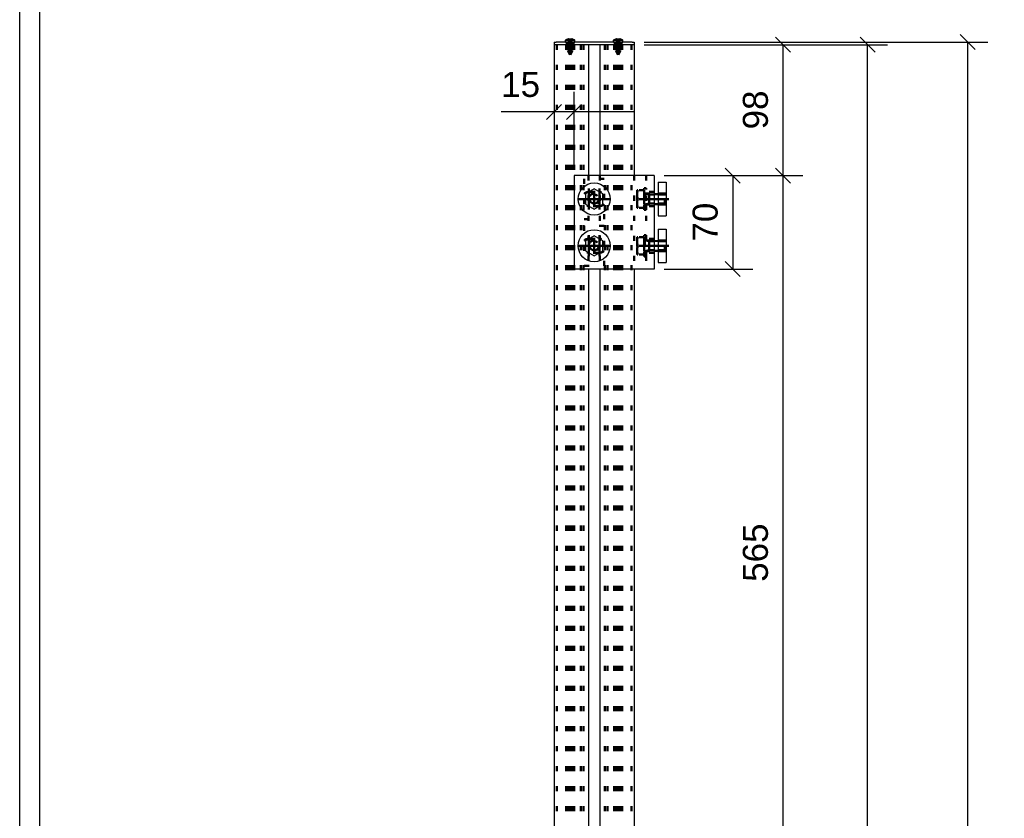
# Model space of a CAD drawing. Header units: millimetres. Extents: x -11 to 409, y -459 to -162.
# Tile 9 of 23: x -6 to 92, y -311 to -231. Entities that reach past the tile are written whole.
import ezdxf

# ---------------------------------------------------------------- set-up
doc = ezdxf.new("R2010")
doc.units = ezdxf.units.MM
doc.linetypes.add('DOT', pattern=[2, 0.5, -1.5])
doc.linetypes.add('STRICHPUNKT2', pattern=[18.5, 10, -4, 0.5, -4])
doc.layers.get('0').update_dxf_attribs({"linetype": 'CONTINUOUS'})
for name, color, linetype in [('DIM49', 4, 'CONTINUOUS'), ('LE_RED', 1, 'CONTINUOUS'), ('TXT_DIM49', 2, 'CONTINUOUS')]:
    doc.layers.add(name, color=color, linetype=linetype)
doc.layers.add('LE_ALL', color=7, linetype='CONTINUOUS', lineweight=50)
doc.styles.add('ARIAL', font='arial.ttf')

# ---------------------------------------------------------------- blocks, each defined once
blk = doc.blocks.new('DINA3_00002', base_point=(401.533, -452.238))
blk.add_line((-4.467, -452.238), (-4.467, -169.238))
blk.add_lwpolyline([(-6.467, -454.238), (-6.467, -167.238), (403.533, -167.238)])
blk = doc.blocks.new('_ZBL0002_00001')
blk.add_blockref('DINA3_00002', (401.533, -452.238))
blk = doc.blocks.new('_D3', base_point=(68.203, -241.979))
at = {"layer": 'DIM49', "color": 1}
for p, q in [((70.453, -234.278), (68.953, -232.778)), ((55.865, -233.528), (71.703, -233.528)), ((69.703, -233.528), (69.703, -246.59)), ((57.865, -246.59), (71.703, -246.59)), ((68.953, -245.84), (70.453, -247.34))]:
    blk.add_line(p, q, dxfattribs=at)
at = {"layer": 'TXT_DIM49', "style": 'ARIAL'}
blk.add_text('98', height=2.5, rotation=90.00021, dxfattribs=at).set_placement((68.203, -241.979))
blk = doc.blocks.new('_D4', base_point=(68.203, -287.137))
at = {"layer": 'DIM49', "color": 1}
for p, q in [((57.865, -246.59), (71.703, -246.59)), ((70.453, -247.34), (68.953, -245.84)), ((69.703, -246.59), (69.703, -321.923)), ((68.953, -321.173), (70.453, -322.673)), ((57.865, -321.923), (71.703, -321.923))]:
    blk.add_line(p, q, dxfattribs=at)
at = {"layer": 'TXT_DIM49', "style": 'ARIAL'}
blk.add_text('565', height=2.5, rotation=90.00021, dxfattribs=at).set_placement((68.203, -287.137))
blk = doc.blocks.new('Profiel 60x60_00451', base_point=(53.398, -233.528))
for p, q in [((46.865, -233.528), (46.865, -424.594)), ((50.298, -233.528), (46.865, -233.528)), ((51.431, -233.528), (50.298, -233.528)), ((54.865, -233.528), (51.431, -233.528))]:
    blk.add_line(p, q)
for points in [[(50.298, -233.528), (50.298, -246.59)], [(51.431, -233.528), (51.431, -246.59)], [(54.865, -233.528), (54.865, -246.59)], [(50.298, -255.924), (50.298, -321.923)], [(51.431, -255.924), (51.431, -321.923)], [(54.865, -255.924), (54.865, -321.923)]]:
    blk.add_lwpolyline(points)
at = {"layer": 'LE_ALL', "color": 3, "linetype": 'DOT'}
for p, q in [((47.131, -233.528), (47.131, -424.594)), ((47.131, -233.528), (47.131, -424.594)), ((48.062, -233.528), (48.062, -424.594)), ((48.211, -233.528), (48.211, -424.594)), ((48.265, -233.528), (48.265, -424.594)), ((48.331, -233.528), (48.331, -424.594)), ((48.44, -233.528), (48.44, -424.594)), ((48.545, -233.528), (48.545, -424.594)), ((48.557, -233.528), (48.557, -424.594)), ((48.598, -233.528), (48.598, -424.594)), ((48.631, -233.528), (48.631, -424.594)), ((48.878, -233.528), (48.878, -424.594)), ((49.531, -233.528), (49.531, -424.594)), ((49.798, -233.528), (49.798, -424.594)), ((51.931, -233.528), (51.931, -424.594)), ((52.198, -233.528), (52.198, -424.594)), ((52.851, -233.528), (52.851, -424.594)), ((53.098, -233.528), (53.098, -424.594)), ((53.131, -233.528), (53.131, -424.594)), ((53.172, -233.528), (53.172, -424.594)), ((53.185, -233.528), (53.185, -424.594)), ((53.29, -233.528), (53.29, -424.594)), ((53.398, -233.528), (53.398, -424.594)), ((53.465, -233.528), (53.465, -424.594)), ((53.518, -233.528), (53.518, -424.594)), ((53.667, -233.528), (53.667, -424.594)), ((54.598, -233.528), (54.598, -424.594)), ((54.598, -233.528), (54.598, -424.594))]:
    blk.add_line(p, q, dxfattribs=at)
for points in [[(50.298, -246.59), (50.298, -255.924)], [(51.431, -246.59), (51.431, -255.924)], [(54.865, -246.59), (54.865, -255.924)]]:
    blk.add_lwpolyline(points, dxfattribs=at)
for name, p in [('_D3', (68.203, -241.979)), ('_D4', (68.203, -287.137))]:
    blk.add_blockref(name, p)
blk = doc.blocks.new('Profiel 60x60_00450')
blk.add_blockref('Profiel 60x60_00451', (53.398, -233.528))
blk = doc.blocks.new('_D11', base_point=(86.648, -333.767))
at = {"layer": 'DIM49', "color": 1}
for p, q in [((88.898, -234.011), (87.398, -232.511)), ((55.865, -233.261), (90.148, -233.261)), ((88.148, -426.594), (88.148, -233.261))]:
    blk.add_line(p, q, dxfattribs=at)
blk = doc.blocks.new('_D12', base_point=(76.648, -332.9))
at = {"layer": 'DIM49', "color": 1}
for p, q in [((78.898, -234.278), (77.398, -232.778)), ((55.865, -233.528), (80.148, -233.528)), ((78.148, -424.594), (78.148, -233.528))]:
    blk.add_line(p, q, dxfattribs=at)
blk = doc.blocks.new('Brede Strip 15x200_00456', base_point=(46.665, -425.977))
for name, p in [('_D11', (86.648, -333.767)), ('_D12', (76.648, -332.9))]:
    blk.add_blockref(name, p)
blk = doc.blocks.new('Brede Strip 15x200_00455')
blk.add_blockref('Brede Strip 15x200_00456', (46.665, -425.977))
blk = doc.blocks.new('Voetplaat + montage_00454')
blk.add_blockref('Brede Strip 15x200_00455', (0, 0))
blk = doc.blocks.new('1110 Cover 60 x 60_00538', base_point=(53.598, -233.528))
for p, q in [((46.865, -233.261), (46.865, -233.528)), ((46.865, -233.261), (47.065, -233.261)), ((47.065, -233.528), (46.865, -233.528)), ((54.665, -233.261), (47.065, -233.261)), ((54.665, -233.528), (47.065, -233.528)), ((54.665, -233.261), (54.865, -233.261)), ((54.865, -233.528), (54.665, -233.528)), ((54.865, -233.261), (54.865, -233.528))]:
    blk.add_line(p, q)
at = {"layer": 'LE_ALL', "color": 3, "linetype": 'DOT'}
for p, q in [((48.131, -233.528), (48.131, -233.261)), ((48.798, -233.528), (48.798, -233.261)), ((52.931, -233.528), (52.931, -233.261)), ((53.598, -233.528), (53.598, -233.261))]:
    blk.add_line(p, q, dxfattribs=at)
blk = doc.blocks.new('_00540', base_point=(53.265, -233.694))
at = {"layer": 'LE_ALL', "color": 1, "linetype": 'STRICHPUNKT2'}
for p, q in [((48.465, -233.694), (48.465, -233.094)), ((48.465, -233.694), (48.465, -233.094)), ((53.265, -233.694), (53.265, -233.094)), ((53.265, -233.694), (53.265, -233.094))]:
    blk.add_line(p, q, dxfattribs=at)
blk = doc.blocks.new('_00539')
blk.add_blockref('_00540', (53.265, -233.694))
blk = doc.blocks.new('1110 Cover 60 x 60_00537')
for name, p in [('1110 Cover 60 x 60_00538', (53.598, -233.528)), ('_00539', (0, 0))]:
    blk.add_blockref(name, p)
blk = doc.blocks.new('ISO 14585-ST3.5x9.5-A2-C_00543', base_point=(53.089, -233.261))
for p, q in [((52.798, -233.064), (53.731, -233.064)), ((52.798, -233.261), (53.731, -233.261)), ((53.107, -232.941), (53.107, -232.93)), ((53.422, -232.941), (53.422, -232.93)), ((53.731, -233.261), (53.731, -233.064))]:
    blk.add_line(p, q)
blk.add_lwpolyline([(52.798, -233.261), (52.798, -233.064, -0.106538), (53.107, -232.93), (53.078, -232.939), (53.071, -232.946), (53.112, -232.939), (53.23, -232.939), (53.265, -232.946), (53.299, -232.939), (53.355, -232.93), (53.417, -232.939), (53.463, -232.945), (53.452, -232.939), (53.422, -232.93, -0.106538), (53.731, -233.064)], format="xyb")
at = {"layer": 'LE_ALL', "color": 3, "linetype": 'DOT'}
for p, q in [((53.066, -233.101), (53.066, -232.945)), ((53.089, -233.261), (53.441, -233.261)), ((53.107, -233.101), (53.107, -232.941)), ((53.422, -233.101), (53.422, -232.941)), ((53.441, -233.261), (53.441, -234.101)), ((53.463, -233.101), (53.463, -232.945)), ((53.441, -234.101), (53.265, -234.521))]:
    blk.add_line(p, q, dxfattribs=at)
for points in [[(53.066, -233.101), (53.112, -233.101), (53.23, -233.101), (53.299, -233.101), (53.417, -233.101), (53.463, -233.101)], [(53.089, -233.261), (53.089, -234.101), (53.265, -234.521)]]:
    blk.add_lwpolyline(points, dxfattribs=at)
blk = doc.blocks.new('GEWINDE_00545', base_point=(53.089, -233.528))
at = {"layer": 'LE_ALL', "color": 3, "linetype": 'DOT'}
for p, q in [((53.031, -233.261), (53.031, -233.528)), ((53.031, -233.528), (53.031, -234.101)), ((53.089, -233.261), (53.089, -233.528)), ((53.089, -233.528), (53.089, -234.101)), ((53.441, -233.261), (53.441, -233.528)), ((53.441, -233.528), (53.441, -234.101)), ((53.498, -233.261), (53.498, -233.528)), ((53.498, -233.528), (53.498, -234.101)), ((53.031, -234.101), (53.498, -234.101)), ((53.031, -234.101), (53.265, -234.528)), ((53.089, -234.101), (53.265, -234.521)), ((53.441, -234.101), (53.265, -234.521)), ((53.498, -234.101), (53.265, -234.528))]:
    blk.add_line(p, q, dxfattribs=at)
blk = doc.blocks.new('GEWINDE_00544')
blk.add_blockref('GEWINDE_00545', (53.089, -233.528))
blk = doc.blocks.new('ISO 14585-ST3.5x9.5-A2-C_00542')
for name, p in [('ISO 14585-ST3.5x9.5-A2-C_00543', (53.089, -233.261)), ('GEWINDE_00544', (0, 0))]:
    blk.add_blockref(name, p)
blk = doc.blocks.new('ISO 14585-ST3.5x9.5-A2-C_00547', base_point=(48.289, -233.261))
for p, q in [((47.998, -233.064), (48.931, -233.064)), ((47.998, -233.261), (48.931, -233.261)), ((48.307, -232.941), (48.307, -232.93)), ((48.622, -232.941), (48.622, -232.93)), ((48.931, -233.261), (48.931, -233.064))]:
    blk.add_line(p, q)
blk.add_lwpolyline([(47.998, -233.261), (47.998, -233.064, -0.106538), (48.307, -232.93), (48.278, -232.939), (48.271, -232.946), (48.312, -232.939), (48.43, -232.939), (48.465, -232.946), (48.499, -232.939), (48.555, -232.93), (48.617, -232.939), (48.663, -232.945), (48.652, -232.939), (48.622, -232.93, -0.106538), (48.931, -233.064)], format="xyb")
at = {"layer": 'LE_ALL', "color": 3, "linetype": 'DOT'}
for p, q in [((48.266, -233.101), (48.266, -232.945)), ((48.289, -233.261), (48.641, -233.261)), ((48.307, -233.101), (48.307, -232.941)), ((48.622, -233.101), (48.622, -232.941)), ((48.641, -233.261), (48.641, -234.101)), ((48.663, -233.101), (48.663, -232.945)), ((48.641, -234.101), (48.465, -234.521))]:
    blk.add_line(p, q, dxfattribs=at)
for points in [[(48.266, -233.101), (48.312, -233.101), (48.43, -233.101), (48.499, -233.101), (48.617, -233.101), (48.663, -233.101)], [(48.289, -233.261), (48.289, -234.101), (48.465, -234.521)]]:
    blk.add_lwpolyline(points, dxfattribs=at)
blk = doc.blocks.new('GEWINDE_00549', base_point=(48.289, -233.528))
at = {"layer": 'LE_ALL', "color": 3, "linetype": 'DOT'}
for p, q in [((48.231, -233.261), (48.231, -233.528)), ((48.231, -233.528), (48.231, -234.101)), ((48.289, -233.261), (48.289, -233.528)), ((48.289, -233.528), (48.289, -234.101)), ((48.641, -233.261), (48.641, -233.528)), ((48.641, -233.528), (48.641, -234.101)), ((48.698, -233.261), (48.698, -233.528)), ((48.698, -233.528), (48.698, -234.101)), ((48.231, -234.101), (48.698, -234.101)), ((48.231, -234.101), (48.465, -234.528)), ((48.289, -234.101), (48.465, -234.521)), ((48.641, -234.101), (48.465, -234.521)), ((48.698, -234.101), (48.465, -234.528))]:
    blk.add_line(p, q, dxfattribs=at)
blk = doc.blocks.new('GEWINDE_00548')
blk.add_blockref('GEWINDE_00549', (48.289, -233.528))
blk = doc.blocks.new('ISO 14585-ST3.5x9.5-A2-C_00546')
for name, p in [('ISO 14585-ST3.5x9.5-A2-C_00547', (48.289, -233.261)), ('GEWINDE_00548', (0, 0))]:
    blk.add_blockref(name, p)
blk = doc.blocks.new('Montage kapje_00541')
for name in ['ISO 14585-ST3.5x9.5-A2-C_00546', 'ISO 14585-ST3.5x9.5-A2-C_00542']:
    blk.add_blockref(name, (0, 0))
blk = doc.blocks.new('Afdekkapje + montage_00536')
for name in ['1110 Cover 60 x 60_00537', 'Montage kapje_00541']:
    blk.add_blockref(name, (0, 0))
blk = doc.blocks.new('_D8', base_point=(63.188, -253.177))
at = {"layer": 'DIM49', "color": 1}
for p, q in [((57.865, -246.59), (66.688, -246.59)), ((65.438, -247.34), (63.938, -245.84)), ((64.688, -246.59), (64.688, -255.924)), ((63.938, -255.174), (65.438, -256.674)), ((57.865, -255.924), (66.688, -255.924))]:
    blk.add_line(p, q, dxfattribs=at)
at = {"layer": 'TXT_DIM49', "style": 'ARIAL'}
blk.add_text('70', height=2.5, rotation=90.00021, dxfattribs=at).set_placement((63.188, -253.177))
blk = doc.blocks.new('_D9', base_point=(41.581, -238.733))
at = {"layer": 'DIM49', "color": 1}
for p, q in [((48.865, -245.59), (48.865, -238.233)), ((46.115, -240.983), (47.615, -239.483)), ((49.615, -239.483), (48.115, -240.983)), ((54.865, -240.233), (41.581, -240.233))]:
    blk.add_line(p, q, dxfattribs=at)
at = {"layer": 'TXT_DIM49', "style": 'ARIAL'}
blk.add_text('15', height=2.5, dxfattribs=at).set_placement((41.581, -238.733))
blk = doc.blocks.new('Hoeklijn 60x60x6_00554', base_point=(56.065, -246.59))
for p, q in [((48.865, -246.59), (48.865, -255.924)), ((56.865, -246.59), (48.865, -246.59)), ((56.865, -246.59), (56.865, -255.924)), ((56.865, -255.924), (48.865, -255.924))]:
    blk.add_line(p, q)
at = {"layer": 'LE_ALL', "color": 3, "linetype": 'DOT'}
for p, q in [((56.065, -246.59), (56.065, -255.924)), ((56.865, -248.224), (56.065, -248.224)), ((56.865, -249.624), (56.065, -249.624)), ((56.865, -252.89), (56.065, -252.89)), ((56.865, -254.29), (56.065, -254.29))]:
    blk.add_line(p, q, dxfattribs=at)
for points in [[(51.398, -248.224, -1), (51.398, -249.624), (50.331, -249.624, -1), (50.331, -248.224)], [(51.398, -252.89, -1), (51.398, -254.29), (50.331, -254.29, -1), (50.331, -252.89)]]:
    blk.add_lwpolyline(points, format="xyb", close=True, dxfattribs=at)
for name, p in [('_D9', (41.581, -238.733)), ('_D8', (63.188, -253.177))]:
    blk.add_blockref(name, p)
blk = doc.blocks.new('_00556', base_point=(52.448, -253.59))
at = {"layer": 'LE_ALL', "color": 1, "linetype": 'STRICHPUNKT2'}
for p, q in [((50.331, -247.874), (50.331, -249.974)), ((50.331, -247.874), (50.331, -249.974)), ((51.398, -247.874), (51.398, -249.974)), ((51.398, -247.874), (51.398, -249.974)), ((52.448, -248.924), (49.281, -248.924)), ((52.448, -248.924), (49.281, -248.924)), ((57.215, -248.924), (55.715, -248.924)), ((50.331, -252.54), (50.331, -254.64)), ((50.331, -252.54), (50.331, -254.64)), ((51.398, -252.54), (51.398, -254.64)), ((51.398, -252.54), (51.398, -254.64)), ((52.448, -253.59), (49.281, -253.59)), ((52.448, -253.59), (49.281, -253.59)), ((57.215, -253.59), (55.715, -253.59))]:
    blk.add_line(p, q, dxfattribs=at)
blk = doc.blocks.new('_00555')
blk.add_blockref('_00556', (52.448, -253.59))
blk = doc.blocks.new('Hoeklijn 60x60x6_00553')
for name, p in [('Hoeklijn 60x60x6_00554', (56.065, -246.59)), ('_00555', (0, 0))]:
    blk.add_blockref(name, p)
blk = doc.blocks.new('1011-2 Moerblok M8 SMALL_00559', base_point=(58.065, -248.39))
for p, q in [((57.265, -247.257), (58.065, -247.257)), ((58.065, -247.257), (58.065, -250.59))]:
    blk.add_line(p, q)
blk.add_lwpolyline([(57.265, -247.257), (57.265, -250.59), (58.065, -250.59)])
at = {"layer": 'LE_ALL', "color": 3, "linetype": 'DOT'}
for p, q in [((58.065, -248.39), (57.265, -248.39)), ((58.065, -249.457), (57.265, -249.457))]:
    blk.add_line(p, q, dxfattribs=at)
blk = doc.blocks.new('DIN 13-M8_00561', base_point=(58.065, -249.377))
at = {"layer": 'LE_ALL', "color": 3, "linetype": 'DOT'}
for p, q in [((58.065, -248.39), (57.265, -248.39)), ((58.065, -248.47), (57.265, -248.47)), ((58.065, -249.377), (57.265, -249.377)), ((58.065, -249.457), (57.265, -249.457))]:
    blk.add_line(p, q, dxfattribs=at)
blk = doc.blocks.new('DIN 13-M8_00560')
blk.add_blockref('DIN 13-M8_00561', (58.065, -249.377))
blk = doc.blocks.new('_00563', base_point=(58.331, -248.924))
at = {"layer": 'LE_ALL', "color": 1, "linetype": 'STRICHPUNKT2'}
blk.add_line((58.331, -248.924), (56.998, -248.924), dxfattribs=at)
blk = doc.blocks.new('_00562')
blk.add_blockref('_00563', (58.331, -248.924))
blk = doc.blocks.new('1011-2 Moerblok M8 SMALL_00558')
for name, p in [('1011-2 Moerblok M8 SMALL_00559', (58.065, -248.39)), ('DIN 13-M8_00560', (0, 0)), ('_00562', (0, 0))]:
    blk.add_blockref(name, p)
blk = doc.blocks.new('Sluitring (DIN 125)-M8_00565', base_point=(56.065, -249.484))
at = {"layer": 'LE_ALL', "color": 3, "linetype": 'DOT'}
for p, q in [((55.851, -247.857), (56.065, -247.857)), ((55.851, -249.99), (55.851, -247.857)), ((56.065, -248.364), (55.851, -248.364)), ((56.065, -249.99), (56.065, -247.857)), ((56.065, -249.484), (55.851, -249.484)), ((55.851, -249.99), (56.065, -249.99))]:
    blk.add_line(p, q, dxfattribs=at)
blk = doc.blocks.new('Sluitring (DIN 125)-M8_00564')
blk.add_blockref('Sluitring (DIN 125)-M8_00565', (56.065, -249.484))
blk = doc.blocks.new('Zeskant tapbout-M8x16 (DIN 933)_00567', base_point=(55.851, -248.39))
at = {"layer": 'LE_ALL', "color": 3, "linetype": 'DOT'}
for p, q in [((55.145, -248.057), (55.145, -248.49)), ((55.222, -248.057), (55.145, -248.057)), ((55.145, -248.49), (55.145, -249.357)), ((55.851, -248.057), (55.222, -248.057)), ((55.851, -248.057), (55.851, -248.924)), ((55.851, -248.39), (55.851, -249.457)), ((55.905, -248.39), (55.851, -248.39)), ((55.905, -248.39), (56.351, -248.47)), ((56.351, -248.47), (56.351, -249.377)), ((55.851, -248.924), (55.222, -248.924)), ((55.905, -249.457), (55.851, -249.457)), ((57.985, -249.377), (56.351, -249.377))]:
    blk.add_line(p, q, dxfattribs=at)
for points in [[(55.145, -248.49), (55.164, -248.281), (55.222, -248.057)], [(55.222, -248.924), (55.164, -248.699), (55.145, -248.49)], [(55.905, -248.39), (55.905, -249.457), (56.351, -249.377)], [(57.985, -249.377), (57.985, -248.47), (56.351, -248.47)], [(55.145, -249.357), (55.145, -249.79), (55.222, -249.79), (55.164, -249.566), (55.145, -249.357), (55.164, -249.148), (55.222, -248.924)], [(55.851, -248.924), (55.851, -249.79), (55.222, -249.79)]]:
    blk.add_lwpolyline(points, dxfattribs=at)
blk = doc.blocks.new('GEWINDE_00569', base_point=(55.905, -249.457))
for p, q in [((56.865, -248.39), (57.265, -248.39)), ((56.865, -249.457), (57.265, -249.457))]:
    blk.add_line(p, q)
at = {"layer": 'LE_ALL', "color": 3, "linetype": 'DOT'}
for p, q in [((55.905, -248.39), (56.351, -248.47)), ((56.351, -249.377), (56.351, -248.47)), ((57.265, -248.39), (57.905, -248.39)), ((57.265, -248.47), (57.985, -248.47)), ((57.905, -249.457), (57.905, -248.39)), ((57.905, -248.39), (57.985, -248.47)), ((55.905, -249.457), (56.351, -249.377)), ((57.265, -249.377), (57.985, -249.377)), ((57.265, -249.457), (57.905, -249.457))]:
    blk.add_line(p, q, dxfattribs=at)
for points in [[(55.905, -248.39), (56.865, -248.39)], [(56.351, -248.47), (56.865, -248.47)], [(57.905, -249.457), (57.985, -249.377), (57.985, -248.47)], [(55.905, -249.457), (56.865, -249.457)], [(56.351, -249.377), (56.865, -249.377)]]:
    blk.add_lwpolyline(points, dxfattribs=at)
at = {"layer": 'LE_RED'}
for p, q in [((56.865, -248.47), (57.265, -248.47)), ((56.865, -249.377), (57.265, -249.377))]:
    blk.add_line(p, q, dxfattribs=at)
blk = doc.blocks.new('GEWINDE_00568')
blk.add_blockref('GEWINDE_00569', (55.905, -249.457))
blk = doc.blocks.new('Zeskant tapbout-M8x16 (DIN 933)_00566')
for name, p in [('Zeskant tapbout-M8x16 (DIN 933)_00567', (55.851, -248.39)), ('GEWINDE_00568', (0, 0))]:
    blk.add_blockref(name, p)
blk = doc.blocks.new('Montage scherm_00557')
for name in ['1011-2 Moerblok M8 SMALL_00558', 'Zeskant tapbout-M8x16 (DIN 933)_00566', 'Sluitring (DIN 125)-M8_00564']:
    blk.add_blockref(name, (0, 0))
blk = doc.blocks.new('1011-2 Moerblok M8 SMALL_00572', base_point=(58.065, -253.057))
for p, q in [((57.265, -251.924), (58.065, -251.924)), ((58.065, -251.924), (58.065, -255.257))]:
    blk.add_line(p, q)
blk.add_lwpolyline([(57.265, -251.924), (57.265, -255.257), (58.065, -255.257)])
at = {"layer": 'LE_ALL', "color": 3, "linetype": 'DOT'}
for p, q in [((58.065, -253.057), (57.265, -253.057)), ((58.065, -254.124), (57.265, -254.124))]:
    blk.add_line(p, q, dxfattribs=at)
blk = doc.blocks.new('DIN 13-M8_00574', base_point=(58.065, -254.044))
at = {"layer": 'LE_ALL', "color": 3, "linetype": 'DOT'}
for p, q in [((58.065, -253.057), (57.265, -253.057)), ((58.065, -253.137), (57.265, -253.137)), ((58.065, -254.044), (57.265, -254.044)), ((58.065, -254.124), (57.265, -254.124))]:
    blk.add_line(p, q, dxfattribs=at)
blk = doc.blocks.new('DIN 13-M8_00573')
blk.add_blockref('DIN 13-M8_00574', (58.065, -254.044))
blk = doc.blocks.new('_00576', base_point=(58.331, -253.59))
at = {"layer": 'LE_ALL', "color": 1, "linetype": 'STRICHPUNKT2'}
blk.add_line((58.331, -253.59), (56.998, -253.59), dxfattribs=at)
blk = doc.blocks.new('_00575')
blk.add_blockref('_00576', (58.331, -253.59))
blk = doc.blocks.new('1011-2 Moerblok M8 SMALL_00571')
for name, p in [('1011-2 Moerblok M8 SMALL_00572', (58.065, -253.057)), ('DIN 13-M8_00573', (0, 0)), ('_00575', (0, 0))]:
    blk.add_blockref(name, p)
blk = doc.blocks.new('Sluitring (DIN 125)-M8_00578', base_point=(56.065, -254.15))
at = {"layer": 'LE_ALL', "color": 3, "linetype": 'DOT'}
for p, q in [((55.851, -252.524), (56.065, -252.524)), ((55.851, -254.657), (55.851, -252.524)), ((56.065, -254.657), (56.065, -252.524)), ((56.065, -253.03), (55.851, -253.03)), ((56.065, -254.15), (55.851, -254.15)), ((55.851, -254.657), (56.065, -254.657))]:
    blk.add_line(p, q, dxfattribs=at)
blk = doc.blocks.new('Sluitring (DIN 125)-M8_00577')
blk.add_blockref('Sluitring (DIN 125)-M8_00578', (56.065, -254.15))
blk = doc.blocks.new('Zeskant tapbout-M8x16 (DIN 933)_00580', base_point=(55.851, -253.057))
at = {"layer": 'LE_ALL', "color": 3, "linetype": 'DOT'}
for p, q in [((55.145, -252.724), (55.145, -253.157)), ((55.222, -252.724), (55.145, -252.724)), ((55.145, -253.157), (55.145, -254.024)), ((55.851, -252.724), (55.222, -252.724)), ((55.851, -252.724), (55.851, -253.59)), ((55.851, -253.057), (55.851, -254.124)), ((55.905, -253.057), (55.851, -253.057)), ((55.905, -253.057), (56.351, -253.137)), ((56.351, -253.137), (56.351, -254.044)), ((55.851, -253.59), (55.222, -253.59)), ((55.905, -254.124), (55.851, -254.124)), ((57.985, -254.044), (56.351, -254.044))]:
    blk.add_line(p, q, dxfattribs=at)
for points in [[(55.145, -253.157), (55.164, -252.948), (55.222, -252.724)], [(55.222, -253.59), (55.164, -253.366), (55.145, -253.157)], [(55.905, -253.057), (55.905, -254.124), (56.351, -254.044)], [(57.985, -254.044), (57.985, -253.137), (56.351, -253.137)], [(55.145, -254.024), (55.145, -254.457), (55.222, -254.457), (55.164, -254.232), (55.145, -254.024), (55.164, -253.815), (55.222, -253.59)], [(55.851, -253.59), (55.851, -254.457), (55.222, -254.457)]]:
    blk.add_lwpolyline(points, dxfattribs=at)
blk = doc.blocks.new('GEWINDE_00582', base_point=(55.905, -254.124))
for p, q in [((56.865, -253.057), (57.265, -253.057)), ((56.865, -254.124), (57.265, -254.124))]:
    blk.add_line(p, q)
at = {"layer": 'LE_ALL', "color": 3, "linetype": 'DOT'}
for p, q in [((55.905, -253.057), (56.351, -253.137)), ((56.351, -254.044), (56.351, -253.137)), ((57.265, -253.057), (57.905, -253.057)), ((57.265, -253.137), (57.985, -253.137)), ((57.905, -254.124), (57.905, -253.057)), ((57.905, -253.057), (57.985, -253.137)), ((55.905, -254.124), (56.351, -254.044)), ((57.265, -254.044), (57.985, -254.044)), ((57.265, -254.124), (57.905, -254.124))]:
    blk.add_line(p, q, dxfattribs=at)
for points in [[(55.905, -253.057), (56.865, -253.057)], [(56.351, -253.137), (56.865, -253.137)], [(57.905, -254.124), (57.985, -254.044), (57.985, -253.137)], [(55.905, -254.124), (56.865, -254.124)], [(56.351, -254.044), (56.865, -254.044)]]:
    blk.add_lwpolyline(points, dxfattribs=at)
at = {"layer": 'LE_RED'}
for p, q in [((56.865, -253.137), (57.265, -253.137)), ((56.865, -254.044), (57.265, -254.044))]:
    blk.add_line(p, q, dxfattribs=at)
blk = doc.blocks.new('GEWINDE_00581')
blk.add_blockref('GEWINDE_00582', (55.905, -254.124))
blk = doc.blocks.new('Zeskant tapbout-M8x16 (DIN 933)_00579')
for name, p in [('Zeskant tapbout-M8x16 (DIN 933)_00580', (55.851, -253.057)), ('GEWINDE_00581', (0, 0))]:
    blk.add_blockref(name, p)
blk = doc.blocks.new('Montage scherm_00570')
for name in ['Sluitring (DIN 125)-M8_00577', '1011-2 Moerblok M8 SMALL_00571', 'Zeskant tapbout-M8x16 (DIN 933)_00579']:
    blk.add_blockref(name, (0, 0))
blk = doc.blocks.new('1011 Moerblok M8_00585', base_point=(51.865, -255.59))
at = {"layer": 'LE_ALL', "color": 3, "linetype": 'DOT'}
blk.add_lwpolyline([(51.865, -255.59), (51.865, -251.59), (49.865, -251.59), (49.865, -255.59)], close=True, dxfattribs=at)
blk = doc.blocks.new('_00587', base_point=(50.865, -253.59))
at = {"layer": 'LE_ALL', "color": 1, "linetype": 'STRICHPUNKT2'}
for q in [(50.865, -252.79), (50.865, -252.79), (50.065, -253.59), (50.065, -253.59), (50.865, -254.39), (51.665, -253.59), (50.865, -254.39), (51.665, -253.59)]:
    blk.add_line((50.865, -253.59), q, dxfattribs=at)
blk = doc.blocks.new('_00586')
blk.add_blockref('_00587', (50.865, -253.59))
blk = doc.blocks.new('1011 Moerblok M8_00584')
for name, p in [('1011 Moerblok M8_00585', (51.865, -255.59)), ('_00586', (0, 0))]:
    blk.add_blockref(name, p)
blk = doc.blocks.new('Carrosseriering M8 (ISO 7093 _ DIN 9021)_00589', base_point=(50.305, -253.59))
blk.add_circle((50.865, -253.59), 1.6)
at = {"layer": 'LE_ALL', "color": 3, "linetype": 'DOT'}
blk.add_circle((50.865, -253.59), 0.56, dxfattribs=at)
blk = doc.blocks.new('Carrosseriering M8 (ISO 7093 _ DIN 9021)_00588')
blk.add_blockref('Carrosseriering M8 (ISO 7093 _ DIN 9021)_00589', (50.305, -253.59))
blk = doc.blocks.new('Zeskant tapbout-M8x18 (DIN 933)_00591', base_point=(50.411, -253.59))
blk.add_lwpolyline([(49.998, -254.091), (50.865, -254.591), (51.731, -254.091), (51.731, -253.09), (50.865, -252.589), (49.998, -253.09)], close=True)
at = {"layer": 'LE_ALL', "color": 3, "linetype": 'DOT'}
for radius in [0.533, 0.453]:
    blk.add_circle((50.865, -253.59), radius, dxfattribs=at)
blk = doc.blocks.new('GEWINDE_00593', base_point=(50.427, -253.708))
at = {"layer": 'LE_ALL', "color": 3, "linetype": 'DOT'}
blk.add_lwpolyline([(50.427, -253.708, 0.339113), (50.865, -254.044, 1.140985), (50.747, -253.152)], format="xyb", dxfattribs=at)
blk = doc.blocks.new('GEWINDE_00592')
blk.add_blockref('GEWINDE_00593', (50.427, -253.708))
blk = doc.blocks.new('Zeskant tapbout-M8x18 (DIN 933)_00590')
for name, p in [('Zeskant tapbout-M8x18 (DIN 933)_00591', (50.411, -253.59)), ('GEWINDE_00592', (0, 0))]:
    blk.add_blockref(name, p)
blk = doc.blocks.new('Montage baluster_00583')
for name in ['Carrosseriering M8 (ISO 7093 _ DIN 9021)_00588', '1011 Moerblok M8_00584', 'Zeskant tapbout-M8x18 (DIN 933)_00590']:
    blk.add_blockref(name, (0, 0))
blk = doc.blocks.new('1011 Moerblok M8_00596', base_point=(51.865, -250.924))
at = {"layer": 'LE_ALL', "color": 3, "linetype": 'DOT'}
blk.add_lwpolyline([(51.865, -250.924), (51.865, -246.924), (49.865, -246.924), (49.865, -250.924)], close=True, dxfattribs=at)
blk = doc.blocks.new('_00598', base_point=(50.865, -248.924))
at = {"layer": 'LE_ALL', "color": 1, "linetype": 'STRICHPUNKT2'}
for q in [(50.865, -248.124), (50.865, -248.124), (50.065, -248.924), (50.065, -248.924), (50.865, -249.724), (51.665, -248.924), (50.865, -249.724), (51.665, -248.924)]:
    blk.add_line((50.865, -248.924), q, dxfattribs=at)
blk = doc.blocks.new('_00597')
blk.add_blockref('_00598', (50.865, -248.924))
blk = doc.blocks.new('1011 Moerblok M8_00595')
for name, p in [('1011 Moerblok M8_00596', (51.865, -250.924)), ('_00597', (0, 0))]:
    blk.add_blockref(name, p)
blk = doc.blocks.new('Carrosseriering M8 (ISO 7093 _ DIN 9021)_00600', base_point=(50.305, -248.924))
blk.add_circle((50.865, -248.924), 1.6)
at = {"layer": 'LE_ALL', "color": 3, "linetype": 'DOT'}
blk.add_circle((50.865, -248.924), 0.56, dxfattribs=at)
blk = doc.blocks.new('Carrosseriering M8 (ISO 7093 _ DIN 9021)_00599')
blk.add_blockref('Carrosseriering M8 (ISO 7093 _ DIN 9021)_00600', (50.305, -248.924))
blk = doc.blocks.new('Zeskant tapbout-M8x18 (DIN 933)_00602', base_point=(50.411, -248.924))
blk.add_lwpolyline([(49.998, -249.424), (50.865, -249.924), (51.731, -249.424), (51.731, -248.423), (50.865, -247.923), (49.998, -248.423)], close=True)
at = {"layer": 'LE_ALL', "color": 3, "linetype": 'DOT'}
for radius in [0.533, 0.453]:
    blk.add_circle((50.865, -248.924), radius, dxfattribs=at)
blk = doc.blocks.new('GEWINDE_00604', base_point=(50.427, -249.041))
at = {"layer": 'LE_ALL', "color": 3, "linetype": 'DOT'}
blk.add_lwpolyline([(50.427, -249.041, 0.339113), (50.865, -249.377, 1.140985), (50.747, -248.486)], format="xyb", dxfattribs=at)
blk = doc.blocks.new('GEWINDE_00603')
blk.add_blockref('GEWINDE_00604', (50.427, -249.041))
blk = doc.blocks.new('Zeskant tapbout-M8x18 (DIN 933)_00601')
for name, p in [('Zeskant tapbout-M8x18 (DIN 933)_00602', (50.411, -248.924)), ('GEWINDE_00603', (0, 0))]:
    blk.add_blockref(name, p)
blk = doc.blocks.new('Montage baluster_00594')
for name in ['Carrosseriering M8 (ISO 7093 _ DIN 9021)_00599', '1011 Moerblok M8_00595', 'Zeskant tapbout-M8x18 (DIN 933)_00601']:
    blk.add_blockref(name, (0, 0))
blk = doc.blocks.new('Bevestigingshoeklijn_00551')
for name in ['Hoeklijn 60x60x6_00553', 'Montage baluster_00594', 'Montage scherm_00557', 'Montage baluster_00583', 'Montage scherm_00570']:
    blk.add_blockref(name, (0, 0))
blk = doc.blocks.new('Losse delen_00550')
blk.add_blockref('Bevestigingshoeklijn_00551', (0, 0))
blk = doc.blocks.new('Eind koker_00449')
for name in ['Voetplaat + montage_00454', 'Profiel 60x60_00450', 'Afdekkapje + montage_00536', 'Losse delen_00550']:
    blk.add_blockref(name, (0, 0))
blk = doc.blocks.new('_A3D0005_00448')
blk.add_blockref('Eind koker_00449', (0, 0))
blk = doc.blocks.new('_ANS0005_00447')
blk.add_blockref('_A3D0005_00448', (0, 0))

msp = doc.modelspace()

# ---------------------------------------------------------------- block references
for name in ['_ZBL0002_00001', '_ANS0005_00447']:
    msp.add_blockref(name, (0, 0))

doc.saveas('drawing.dxf')
